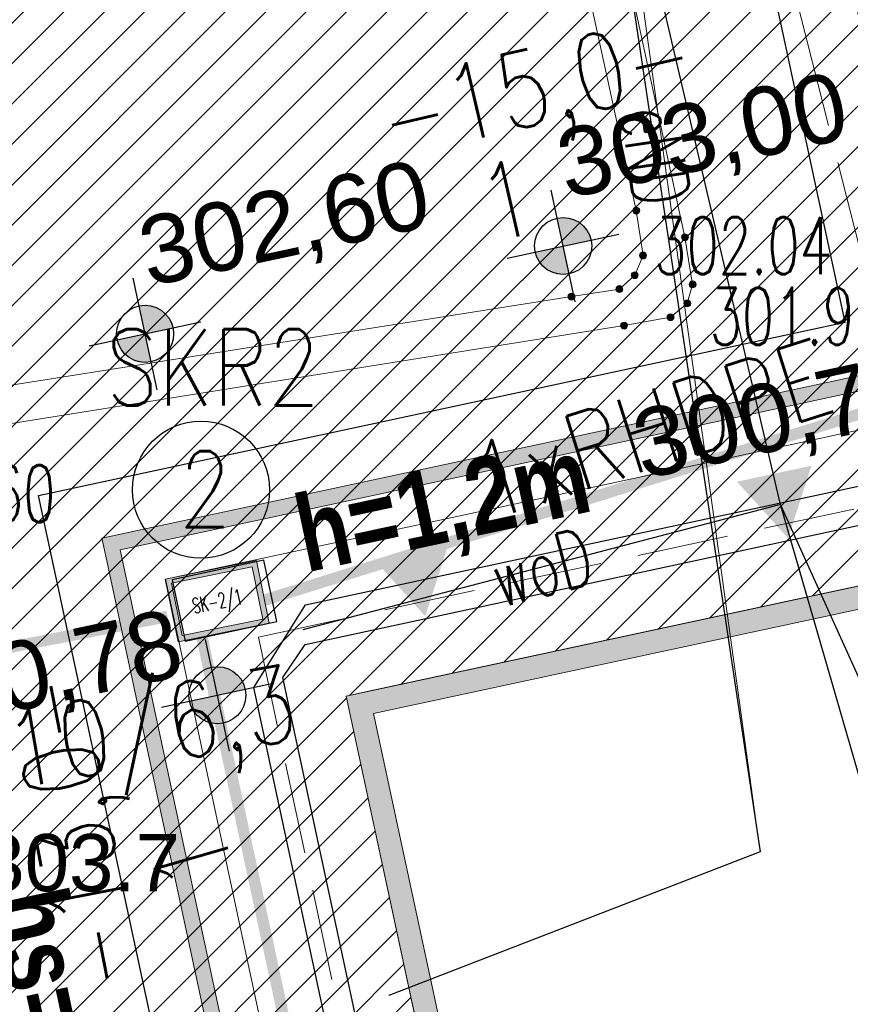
# Model space of a CAD drawing. Header units: metres. Extents: x 6567600 to 13135881, y 5574237 to 11149086.
# Tile 55 of 120: x 6567834 to 6567845, y 5574532 to 5574545. Entities that reach past the tile are written whole.
import ezdxf
from ezdxf.enums import TextEntityAlignment as Align

# ---------------------------------------------------------------- set-up
doc = ezdxf.new("R2010")
doc.units = ezdxf.units.M
doc.linetypes.add('zzzxref_260316$0$_MDCP$0$L_2_50', pattern=[2.5, 2, -0.5])
doc.linetypes.add('zzzxref_260316$0$PR1183 Chorzów Metalowców V09_TT$0$Krawędzie ukryte', pattern=[1.7, 1.2, -0.5])
for name, color, linetype, lineweight in [('SEL_do_likwidacji', 1, 'likwidacja1', 15), ('SEL_OPIS_legenda', 7, 'Continuous', 18), ('SEL_sieci_kable_nN', 1, 'SEL_eN', 30), ('SEN_kanalizacja_kablowa', 30, 'SEN_t', 20), ('SEN_kanalizacja_kablowa_studnie', 30, 'Continuous', 20), ('SEN_studnia_kablowa_typ', 30, 'Continuous', 20), ('zzzxref_260316$0$_MDCP$0$GES_PrzewodCieplowniczy', 212, 'Continuous', 18), ('zzzxref_260316$0$_MDCP$0$GES_PrzewodElektroenergetyczny', 1, 'Continuous', 18), ('zzzxref_260316$0$_MDCP$0$GES_PrzewodElektroenergetyczny_Projektowany', 7, 'Continuous', 18), ('zzzxref_260316$0$_MDCP$0$GES_Rzedna', 7, 'Continuous', 18), ('zzzxref_260316$0$_MDCP$0$OTRN', 7, 'Continuous', 13), ('zzzxref_260316$0$_MDCP$1$GES_PrzewodWodociagowy', 5, 'Continuous', 18), ('zzzxref_260316$0$_Tt_DO_LIKWIDACJI', 7, 'Continuous', 25)]:
    doc.layers.add(name, color=color, linetype=linetype, lineweight=lineweight)
doc.layers.add('SEL_sieci_kable_nN_oswietlenie', color=7, linetype='SEL_eNN', lineweight=30, true_color=0xff7a7a)
for name, color, linetype in [('SEN_atrybut_bloku1', 7, 'Continuous'), ('SEN_atrybut_bloku2', 9, 'Continuous'), ('zzzxref_260316$0$_MDCP$0$OTRN_O', 7, 'Continuous'), ('zzzxref_260316$0$PR1183 Chorzów Metalowców V09_TT$0$01FORMA - PZT - Inne obiekty', 7, 'Continuous'), ('zzzxref_260316$0$PR1183 Chorzów Metalowców V09_TT$0$FORMA - Arch 01 - PZT 1 Strefy', 7, 'Continuous'), ('zzzxref_260316$0$PR1183 Chorzów Metalowców V09_TT$0$FORMA - Arch 01 - PZT 2 Budynki', 7, 'Continuous'), ('zzzxref_260316$0$PR1183 Chorzów Metalowców V09_TT$0$FORMA - Arch 01 - PZT 2 Inne obiekty', 7, 'Continuous'), ('zzzxref_260316$0$PR1183 Chorzów Metalowców V09_TT$0$FORMA - Arch 01 - PZT-3 Ukształtowanie terenu', 7, 'Continuous'), ('zzzxref_260316$0$PR1183 Chorzów Metalowców V09_TT$0$FORMA - Arch 01 - PZT-3 Zagospodarowanie', 7, 'Continuous'), ('zzzxref_260316$0$PR1183 Chorzów Metalowców V09_TT$0$FORMA - Arch 01 - PZT-5 Opisy ogólne - Opisy szczegółowe', 7, 'Continuous')]:
    doc.layers.add(name, color=color, linetype=linetype)
doc.styles.add('ARIAL', font='ARIALN.TTF', dxfattribs={"width": 0.8})
doc.styles.add('ROMANS', font='romans.shx', dxfattribs={"width": 0.8})
doc.styles.add('zzzxref_260316$0$$TD_AUDIT_GENERATED_(9E133)', font='simplex.shx')
doc.styles.add('zzzxref_260316$0$$TD_AUDIT_GENERATED_(9E16A)', font='arial.ttf', dxfattribs={"width": 0.9})
doc.styles.add('zzzxref_260316$0$$TD_AUDIT_GENERATED_(B0E6E)', font='arial.ttf')
doc.styles.add('zzzxref_260316$0$$TD_AUDIT_GENERATED_(B0E76)', font='arial.ttf', dxfattribs={"width": 0.8})
doc.styles.add('zzzxref_260316$0$ROMANS', font='romans.shx', dxfattribs={"width": 0.9})
doc.linetypes.add('likwidacja1', pattern='A,0,-1,["X",ROMANS,S=0.6,R=0,X=-0.1,Y=-0.3],-1', length=2)
doc.linetypes.add('SEL_eN', pattern='A,5,["eN",ARIAL,S=1,R=0,X=1.8,Y=0.25],5', length=10)
doc.linetypes.add('SEL_eNN', pattern='A,5,["eNN",ARIAL,S=1,R=0,X=1.45,Y=0.25],5', length=10)
doc.linetypes.add('SEN_t', pattern='A,5,["t",ARIAL,S=1,R=0,X=2.1,Y=0.25],5', length=10)
doc.linetypes.add('zzzxref_260316$0$likwidacja1', pattern='A,0,-1,["X",zzzxref_260316$0$ROMANS,S=0.6,R=0,X=-0.1,Y=-0.3],-1', length=2)
doc.linetypes.add('zzzxref_260316$0$PR1183 Chorzów Metalowców V09_TT$0$Symbol (2)', pattern='A,0,[9,PR1183 ChorzĂłw MetalowcĂłw V091.Shx,S=0.007937,R=0,X=0,Y=0],-1,0', length=1)
doc.linetypes.add('zzzxref_260316$0$PR1183 Chorzów Metalowców V09_TT$0$X 1_2', pattern='A,0,[8,PR1183 ChorzĂłw MetalowcĂłw V091.Shx,S=0.039206,R=0,X=0,Y=0],-4.94,0', length=4.94)
pattern_1 = [(45, (0, 1.2501), (-0.265165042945, 0.265165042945), [])]

# ---------------------------------------------------------------- blocks, each defined once
blk = doc.blocks.new('zzzxref_260316$0$_MDCP$0$OTRN')
at = {"layer": 'zzzxref_260316$0$_MDCP$0$OTRN', "color": 0, "const_width": 0.09}
blk.add_lwpolyline([(-0.045, 0, 1), (0.045, 0, 1)], format="xyb", close=True, dxfattribs=at)
at = {"layer": 'zzzxref_260316$0$_MDCP$0$OTRN_O', "color": 0, "style": 'zzzxref_260316$0$$TD_AUDIT_GENERATED_(9E16A)'}
blk.add_attdef('RZEDNA', (0.514, 0.515), '', height=1.5, dxfattribs=at)
blk = doc.blocks.new('zzzxref_260316$0$_MDCP$0$other_SUPS01_02')
at = {"linetype": 'Continuous', "lineweight": 13}
blk.add_hatch(color=0, dxfattribs=at).paths.add_polyline_path([(0, -0.091, 1), (0, 0.091, 1)])
at = {"color": 0, "linetype": 'Continuous', "lineweight": 13}
blk.add_circle((0, 0), 0.0906, dxfattribs=at)
blk = doc.blocks.new('zzzxref_260316$0$PR1183 Chorzów Metalowców V09_TT$0$Koty wysokościowe_24', base_point=(6567840.96, 5574541.105))
at = {"layer": 'zzzxref_260316$0$PR1183 Chorzów Metalowców V09_TT$0$FORMA - Arch 01 - PZT-3 Ukształtowanie terenu', "linetype": 'Continuous', "lineweight": 25}
for points in [[(6567840.96, 5574541.105), (6567841.326, 5574541.184), (6567841.268, 5574541.318), (6567841.163, 5574541.42), (6567841.027, 5574541.474), (6567840.881, 5574541.471)], [(6567840.96, 5574541.105), (6567840.593, 5574541.026), (6567840.651, 5574540.892), (6567840.756, 5574540.79), (6567840.892, 5574540.736), (6567841.038, 5574540.738)]]:
    blk.add_hatch(color=6, dxfattribs=at).paths.add_polyline_path(points)
at = {"layer": 'zzzxref_260316$0$PR1183 Chorzów Metalowców V09_TT$0$FORMA - Arch 01 - PZT-3 Ukształtowanie terenu', "color": 6, "linetype": 'Continuous', "lineweight": 25}
for p, q in [((6567841.117, 5574540.372), (6567840.802, 5574541.838)), ((6567840.226, 5574540.947), (6567841.693, 5574541.262))]:
    blk.add_line(p, q, dxfattribs=at)
blk.add_circle((6567840.96, 5574541.105), 0.375, dxfattribs=at)
at = {"layer": 'zzzxref_260316$0$PR1183 Chorzów Metalowców V09_TT$0$FORMA - Arch 01 - PZT-3 Ukształtowanie terenu', "color": 6, "lineweight": 25, "insert": (6567841.036, 5574541.559), "char_height": 0.9, "attachment_point": 7, "rotation": 12.1296, "style": 'zzzxref_260316$0$$TD_AUDIT_GENERATED_(B0E6E)'}
blk.add_mtext('\\A1;{\\pql;\\fArial|b0|i0|c238|p0;\\W1.000000;303,00}', dxfattribs=at)
blk = doc.blocks.new('zzzxref_260316$0$PR1183 Chorzów Metalowców V09_TT$0$Koty wysokościowe_23', base_point=(6567846.159, 5574538.576))
at = {"layer": 'zzzxref_260316$0$PR1183 Chorzów Metalowców V09_TT$0$FORMA - Arch 01 - PZT-3 Ukształtowanie terenu', "linetype": 'Continuous', "lineweight": 25}
for points in [[(6567846.159, 5574538.576), (6567846.525, 5574538.654), (6567846.467, 5574538.789), (6567846.362, 5574538.89), (6567846.226, 5574538.944), (6567846.08, 5574538.942)], [(6567846.159, 5574538.576), (6567845.792, 5574538.497), (6567845.85, 5574538.362), (6567845.955, 5574538.261), (6567846.091, 5574538.207), (6567846.238, 5574538.209)]]:
    blk.add_hatch(color=6, dxfattribs=at).paths.add_polyline_path(points)
at = {"layer": 'zzzxref_260316$0$PR1183 Chorzów Metalowców V09_TT$0$FORMA - Arch 01 - PZT-3 Ukształtowanie terenu', "color": 6, "linetype": 'Continuous', "lineweight": 25}
for p, q in [((6567846.316, 5574537.842), (6567846.001, 5574539.309)), ((6567845.426, 5574538.418), (6567846.892, 5574538.733))]:
    blk.add_line(p, q, dxfattribs=at)
blk.add_circle((6567846.159, 5574538.576), 0.375, dxfattribs=at)
at = {"layer": 'zzzxref_260316$0$PR1183 Chorzów Metalowców V09_TT$0$FORMA - Arch 01 - PZT-3 Ukształtowanie terenu', "color": 6, "lineweight": 25, "insert": (6567842.034, 5574537.876), "char_height": 0.9, "attachment_point": 7, "rotation": 12.1296, "style": 'zzzxref_260316$0$$TD_AUDIT_GENERATED_(B0E6E)'}
blk.add_mtext('\\A1;{\\pql;\\fArial|b0|i0|c238|p0;\\W1.000000;300,78}', dxfattribs=at)
blk = doc.blocks.new('zzzxref_260316$0$PR1183 Chorzów Metalowców V09_TT$0$Koty wysokościowe_22', base_point=(6567835.47, 5574539.951))
at = {"layer": 'zzzxref_260316$0$PR1183 Chorzów Metalowców V09_TT$0$FORMA - Arch 01 - PZT-3 Ukształtowanie terenu', "linetype": 'Continuous', "lineweight": 25}
for points in [[(6567835.47, 5574539.951), (6567835.837, 5574540.03), (6567835.779, 5574540.164), (6567835.674, 5574540.266), (6567835.538, 5574540.32), (6567835.391, 5574540.317)], [(6567835.47, 5574539.951), (6567835.104, 5574539.872), (6567835.162, 5574539.738), (6567835.267, 5574539.636), (6567835.403, 5574539.582), (6567835.549, 5574539.584)]]:
    blk.add_hatch(color=6, dxfattribs=at).paths.add_polyline_path(points)
at = {"layer": 'zzzxref_260316$0$PR1183 Chorzów Metalowców V09_TT$0$FORMA - Arch 01 - PZT-3 Ukształtowanie terenu', "color": 6, "linetype": 'Continuous', "lineweight": 25}
for p, q in [((6567835.628, 5574539.218), (6567835.313, 5574540.684)), ((6567834.737, 5574539.793), (6567836.204, 5574540.108))]:
    blk.add_line(p, q, dxfattribs=at)
blk.add_circle((6567835.47, 5574539.951), 0.375, dxfattribs=at)
at = {"layer": 'zzzxref_260316$0$PR1183 Chorzów Metalowców V09_TT$0$FORMA - Arch 01 - PZT-3 Ukształtowanie terenu', "color": 6, "lineweight": 25, "insert": (6567835.547, 5574540.405), "char_height": 0.9, "attachment_point": 7, "rotation": 12.1296, "style": 'zzzxref_260316$0$$TD_AUDIT_GENERATED_(B0E6E)'}
blk.add_mtext('\\A1;{\\pql;\\fArial|b0|i0|c238|p0;\\W1.000000;302,60}', dxfattribs=at)
blk = doc.blocks.new('zzzxref_260316$0$PR1183 Chorzów Metalowców V09_TT$0$Koty wysokościowe_21', base_point=(6567836.419, 5574535.206))
at = {"layer": 'zzzxref_260316$0$PR1183 Chorzów Metalowców V09_TT$0$FORMA - Arch 01 - PZT-3 Ukształtowanie terenu', "linetype": 'Continuous', "lineweight": 25}
for points in [[(6567836.419, 5574535.206), (6567836.786, 5574535.285), (6567836.728, 5574535.419), (6567836.623, 5574535.521), (6567836.487, 5574535.575), (6567836.341, 5574535.573)], [(6567836.419, 5574535.206), (6567836.053, 5574535.127), (6567836.111, 5574534.993), (6567836.216, 5574534.891), (6567836.352, 5574534.837), (6567836.498, 5574534.839)]]:
    blk.add_hatch(color=6, dxfattribs=at).paths.add_polyline_path(points)
at = {"layer": 'zzzxref_260316$0$PR1183 Chorzów Metalowców V09_TT$0$FORMA - Arch 01 - PZT-3 Ukształtowanie terenu', "color": 6, "linetype": 'Continuous', "lineweight": 25}
for p, q in [((6567836.577, 5574534.473), (6567836.262, 5574535.939)), ((6567835.686, 5574535.048), (6567837.153, 5574535.364))]:
    blk.add_line(p, q, dxfattribs=at)
blk.add_circle((6567836.419, 5574535.206), 0.375, dxfattribs=at)
at = {"layer": 'zzzxref_260316$0$PR1183 Chorzów Metalowców V09_TT$0$FORMA - Arch 01 - PZT-3 Ukształtowanie terenu', "color": 6, "lineweight": 25, "insert": (6567832.295, 5574534.506), "char_height": 0.9, "attachment_point": 7, "rotation": 12.1296, "style": 'zzzxref_260316$0$$TD_AUDIT_GENERATED_(B0E6E)'}
blk.add_mtext('\\A1;{\\pql;\\fArial|b0|i0|c238|p0;\\W1.000000;300,78}', dxfattribs=at)
blk = doc.blocks.new('zzzxref_260316$0$PR1183 Chorzów Metalowców V09_TT$0$Ściana_32', base_point=(6567834.904, 5574537.267))
at = {"layer": 'zzzxref_260316$0$PR1183 Chorzów Metalowców V09_TT$0$FORMA - Arch 01 - PZT 2 Inne obiekty', "linetype": 'Continuous', "lineweight": 13, "true_color": 0xbb77e3}
blk.add_hatch(color=191, dxfattribs=at).paths.add_polyline_path([(6567834.946, 5574537.072), (6567845.591, 5574487.545), (6567845.786, 5574487.587), (6567835.142, 5574537.114)])
at = {"layer": 'zzzxref_260316$0$PR1183 Chorzów Metalowców V09_TT$0$FORMA - Arch 01 - PZT 2 Inne obiekty', "color": 191, "linetype": 'Continuous', "lineweight": 13, "true_color": 0xbb77e3, "flags": 128}
for points in [[(6567834.946, 5574537.072), (6567845.591, 5574487.545)], [(6567845.786, 5574487.587), (6567835.142, 5574537.114)]]:
    blk.add_lwpolyline(points, dxfattribs=at)
blk = doc.blocks.new('zzzxref_260316$0$PR1183 Chorzów Metalowców V09_TT$0$Ściana_27', base_point=(6567838.111, 5574535.195))
at = {"layer": 'zzzxref_260316$0$PR1183 Chorzów Metalowców V09_TT$0$FORMA - Arch 01 - PZT 2 Budynki', "linetype": 'Continuous', "lineweight": 0, "true_color": 0x000000}
for points in [[(6567838.468, 5574534.965), (6567849.081, 5574537.246), (6567849.018, 5574537.539), (6567838.405, 5574535.258)], [(6567849.311, 5574537.602), (6567849.018, 5574537.539), (6567849.374, 5574537.309)], [(6567849.018, 5574537.539), (6567849.081, 5574537.246), (6567849.374, 5574537.309)]]:
    blk.add_hatch(color=18, dxfattribs=at).paths.add_polyline_path(points)
at = {"layer": 'zzzxref_260316$0$PR1183 Chorzów Metalowców V09_TT$0$FORMA - Arch 01 - PZT 2 Budynki', "color": 7, "linetype": 'Continuous', "lineweight": 18, "flags": 128}
for points in [[(6567849.018, 5574537.539), (6567838.405, 5574535.258)], [(6567849.374, 5574537.309), (6567849.311, 5574537.602)], [(6567838.468, 5574534.965), (6567849.374, 5574537.309)]]:
    blk.add_lwpolyline(points, dxfattribs=at)
blk = doc.blocks.new('zzzxref_260316$0$PR1183 Chorzów Metalowców V09_TT$0$Ściana_26', base_point=(6567845.811, 5574539.611))
at = {"layer": 'zzzxref_260316$0$PR1183 Chorzów Metalowców V09_TT$0$FORMA - Arch 01 - PZT 2 Inne obiekty', "linetype": 'Continuous', "lineweight": 13, "true_color": 0xbb77e3}
for points in [[(6567835.142, 5574537.114), (6567845.853, 5574539.416), (6567845.811, 5574539.611), (6567835.1, 5574537.309)], [(6567835.1, 5574537.309), (6567834.904, 5574537.267), (6567835.142, 5574537.114)], [(6567835.142, 5574537.114), (6567834.904, 5574537.267), (6567834.946, 5574537.072)]]:
    blk.add_hatch(color=191, dxfattribs=at).paths.add_polyline_path(points)
at = {"layer": 'zzzxref_260316$0$PR1183 Chorzów Metalowców V09_TT$0$FORMA - Arch 01 - PZT 2 Inne obiekty', "color": 191, "linetype": 'Continuous', "lineweight": 13, "true_color": 0xbb77e3, "flags": 128}
for points in [[(6567845.811, 5574539.611), (6567834.904, 5574537.267)], [(6567835.142, 5574537.114), (6567845.853, 5574539.416)], [(6567834.904, 5574537.267), (6567834.946, 5574537.072)]]:
    blk.add_lwpolyline(points, dxfattribs=at)
blk = doc.blocks.new('zzzxref_260316$0$PR1183 Chorzów Metalowców V09_TT$0$Ściana_25', base_point=(6567844.074, 5574547.691))
at = {"layer": 'zzzxref_260316$0$PR1183 Chorzów Metalowców V09_TT$0$FORMA - Arch 01 - PZT 2 Inne obiekty', "linetype": 'Continuous', "lineweight": 13, "true_color": 0xbb77e3}
for points in [[(6567846.006, 5574539.653), (6567844.27, 5574547.733), (6567844.074, 5574547.691), (6567845.811, 5574539.611)], [(6567846.006, 5574539.653), (6567845.811, 5574539.611), (6567846.048, 5574539.458)], [(6567845.811, 5574539.611), (6567845.853, 5574539.416), (6567846.048, 5574539.458)]]:
    blk.add_hatch(color=191, dxfattribs=at).paths.add_polyline_path(points)
at = {"layer": 'zzzxref_260316$0$PR1183 Chorzów Metalowców V09_TT$0$FORMA - Arch 01 - PZT 2 Inne obiekty', "color": 191, "linetype": 'Continuous', "lineweight": 13, "true_color": 0xbb77e3, "flags": 128}
for points in [[(6567846.048, 5574539.458), (6567844.27, 5574547.733)], [(6567844.074, 5574547.691), (6567845.811, 5574539.611)], [(6567846.048, 5574539.458), (6567845.853, 5574539.416)]]:
    blk.add_lwpolyline(points, dxfattribs=at)
blk = doc.blocks.new('zzzxref_260316$0$PR1183 Chorzów Metalowców V09_TT$0$Ściana_10', base_point=(6567853.217, 5574464.912))
at = {"layer": 'zzzxref_260316$0$PR1183 Chorzów Metalowców V09_TT$0$FORMA - Arch 01 - PZT 2 Budynki', "linetype": 'Continuous', "lineweight": 0, "true_color": 0x000000}
for points in [[(6567838.405, 5574535.258), (6567838.111, 5574535.195), (6567838.468, 5574534.965)], [(6567838.468, 5574534.965), (6567838.111, 5574535.195), (6567838.174, 5574534.902)], [(6567853.447, 5574465.269), (6567838.468, 5574534.965), (6567838.174, 5574534.902), (6567853.154, 5574465.205)]]:
    blk.add_hatch(color=18, dxfattribs=at).paths.add_polyline_path(points)
at = {"layer": 'zzzxref_260316$0$PR1183 Chorzów Metalowców V09_TT$0$FORMA - Arch 01 - PZT 2 Budynki', "color": 7, "linetype": 'Continuous', "lineweight": 18, "flags": 128}
for points in [[(6567838.111, 5574535.195), (6567838.405, 5574535.258)], [(6567838.111, 5574535.195), (6567853.154, 5574465.205)], [(6567853.447, 5574465.269), (6567838.468, 5574534.965)]]:
    blk.add_lwpolyline(points, dxfattribs=at)
blk = doc.blocks.new('zzzxref_260316')
at = {"layer": 'zzzxref_260316$0$PR1183 Chorzów Metalowców V09_TT$0$FORMA - Arch 01 - PZT 1 Strefy', "linetype": 'Continuous', "lineweight": 0, "true_color": 0x577933}
h = blk.add_hatch(dxfattribs=at)
h.set_pattern_fill('ANSI31', color=77, scale=3, style=0)
h.set_pattern_definition(pattern_1)
h.paths.add_polyline_path([(6567829, 5574518.49), (6567842.398, 5574472.369), (6567844.165, 5574472.882), (6567846.931, 5574463.362), (6567846.967, 5574485.722), (6567835.736, 5574537.98), (6567846.642, 5574540.324), (6567844.864, 5574548.6), (6567918.571, 5574564.441), (6567935.605, 5574485.184), (6567930.975, 5574478.018), (6567931.227, 5574476.845), (6567933.57, 5574477.348, 0.216609), (6567938.884, 5574481.335), (6567921.55, 5574569.11), (6567849.267, 5574552.203), (6567830.11, 5574547.72)])
at = {"layer": 'zzzxref_260316$0$PR1183 Chorzów Metalowców V09_TT$0$FORMA - Arch 01 - PZT 1 Strefy', "linetype": 'Continuous', "lineweight": 0, "true_color": 0x606060}
h = blk.add_hatch(dxfattribs=at)
h.set_pattern_fill('ANSI31', color=251, scale=3, style=0)
h.set_pattern_definition(pattern_1)
h.paths.add_polyline_path([(6567846.973, 5574485.693), (6567846.931, 5574463.362), (6567848.531, 5574463.359), (6567848.555, 5574478.334), (6567851.261, 5574465.742), (6567853.217, 5574466.162), (6567838.111, 5574536.445), (6567849.018, 5574538.789), (6567847.239, 5574547.065), (6567909.194, 5574560.38), (6567910.929, 5574560.753), (6567916.794, 5574562.013), (6567918.527, 5574553.947), (6567922.645, 5574534.785), (6567924.844, 5574535.257), (6567920.284, 5574556.473), (6567918.571, 5574564.441), (6567844.864, 5574548.6), (6567846.642, 5574540.324), (6567835.736, 5574537.98)])
at = {"layer": 'zzzxref_260316$0$PR1183 Chorzów Metalowców V09_TT$0$FORMA - Arch 01 - PZT 2 Budynki', "linetype": 'Continuous', "lineweight": 5}
for points in [[(6567843.243, 5574539.26), (6567843.914, 5574538.518), (6567844.221, 5574539.47)], [(6567838.478, 5574538.236), (6567839.149, 5574537.494), (6567839.456, 5574538.446)]]:
    blk.add_hatch(color=7, dxfattribs=at).paths.add_polyline_path(points)
at = {"layer": 'zzzxref_260316$0$_MDCP$0$GES_PrzewodCieplowniczy', "color": 212, "linetype": 'Continuous', "lineweight": 18}
for points in [[(6567835.395, 5574577.254), (6567835.56, 5574576.27), (6567841.12, 5574549.13), (6567842.56, 5574542.47), (6567842.66, 5574541.85), (6567842.59, 5574541.6), (6567842.37, 5574541.42), (6567841.76, 5574541.31), (6567832.56, 5574539.84), (6567831.99, 5574539.72), (6567831.81, 5574539.63), (6567831.65, 5574539.49), (6567831.8, 5574538.65), (6567833.77, 5574527.9), (6567835.97, 5574516.03), (6567836.07, 5574515.32), (6567836.27, 5574514.58), (6567838.64, 5574502.84), (6567840.62, 5574493.53)], [(6567840.21, 5574493.42), (6567838.21, 5574503.22), (6567835.81, 5574514.93), (6567835.68, 5574515.72), (6567835.53, 5574516.45), (6567833.32, 5574528.21), (6567831.32, 5574539.11), (6567831.19, 5574539.86), (6567831.31, 5574540.06), (6567831.53, 5574540.16), (6567832.13, 5574540.28), (6567841.07, 5574541.69), (6567841.7, 5574541.79), (6567841.9, 5574541.97), (6567842.01, 5574542.23), (6567841.92, 5574542.82), (6567840.56, 5574549.05), (6567834.9, 5574576.29), (6567834.74, 5574576.8), (6567834.714, 5574577.126)]]:
    blk.add_lwpolyline(points, dxfattribs=at)
at = {"layer": 'zzzxref_260316$0$_MDCP$0$GES_PrzewodElektroenergetyczny', "color": 1, "linetype": 'Continuous', "lineweight": 18, "flags": 128}
for points in [[(6567839.429, 5574557.634), (6567843.814, 5574538.959), (6567847.225, 5574531.413), (6567849.054, 5574530.594), (6567849.634, 5574529.929), (6567849.99, 5574528.845), (6567850.111, 5574525.986), (6567849.4, 5574523.295), (6567833.849, 5574501.642), (6567833.428, 5574500.948), (6567842.057, 5574466.646), (6567837.363, 5574465.727), (6567836.904, 5574465.072), (6567825.838, 5574462.038), (6567824.032, 5574462.668), (6567814.032, 5574503.304), (6567812.705, 5574511.261)], [(6567838.673, 5574532.515), (6567843.546, 5574534.399), (6567841.187, 5574550.146), (6567840.856, 5574552.357), (6567840.441, 5574553.323), (6567838.664, 5574557.463)]]:
    blk.add_lwpolyline(points, dxfattribs=at)
at = {"layer": 'zzzxref_260316$0$_MDCP$0$GES_PrzewodElektroenergetyczny_Projektowany', "color": 1, "linetype": 'zzzxref_260316$0$_MDCP$0$L_2_50', "lineweight": 18, "flags": 128}
blk.add_lwpolyline([(6567968.757, 5574418.447), (6567965.79, 5574417.788), (6567964.269, 5574419.682), (6567962.444, 5574428.423), (6567960.927, 5574438.382), (6567955.785, 5574440.828), (6567943.735, 5574448.879), (6567937.061, 5574453.287), (6567929.241, 5574458.206), (6567924.301, 5574460.739), (6567918.598, 5574463.02), (6567911.377, 5574464.921), (6567904.643, 5574465.783), (6567895.738, 5574466.364), (6567887.791, 5574468.949), (6567886.282, 5574470.192), (6567885.356, 5574472.785), (6567880.925, 5574493.141), (6567879.016, 5574496.438), (6567878.444, 5574499.11), (6567874.34, 5574499.268), (6567872.908, 5574505.876), (6567870.567, 5574509.67), (6567868.305, 5574511.329), (6567862.172, 5574511.906), (6567852.994, 5574510.772), (6567850.203, 5574522.019), (6567848.1, 5574529.505), (6567843.148, 5574549.062), (6567840.304, 5574561.676)], dxfattribs=at)
at = {"layer": 'zzzxref_260316$0$_MDCP$1$GES_PrzewodWodociagowy', "color": 5, "linetype": 'Continuous', "lineweight": 18, "flags": 128}
for points in [[(6567843.814, 5574538.959), (6567837.542, 5574537.313)], [(6567852.51, 5574508.806), (6567843.814, 5574538.959)]]:
    blk.add_lwpolyline(points, dxfattribs=at)
at = {"layer": 'zzzxref_260316$0$_Tt_DO_LIKWIDACJI', "linetype": 'zzzxref_260316$0$likwidacja1', "lineweight": 20}
blk.add_lwpolyline([(6567837.542, 5574537.313), (6567843.814, 5574538.959), (6567852.51, 5574508.806)], dxfattribs=at)
at = {"layer": 'zzzxref_260316$0$PR1183 Chorzów Metalowców V09_TT$0$01FORMA - PZT - Inne obiekty', "color": 1, "linetype": 'zzzxref_260316$0$PR1183 Chorzów Metalowców V09_TT$0$X 1_2', "lineweight": 25}
for p, q in [((6567843.814, 5574538.959), (6567841.285, 5574549.728)), ((6567841.284, 5574549.502), (6567843.546, 5574534.399)), ((6567847.225, 5574531.413), (6567843.814, 5574538.959)), ((6567843.546, 5574534.399), (6567838.673, 5574532.515))]:
    blk.add_line(p, q, dxfattribs=at)
at = {"layer": 'zzzxref_260316$0$PR1183 Chorzów Metalowców V09_TT$0$01FORMA - PZT - Inne obiekty', "color": 5, "linetype": 'zzzxref_260316$0$PR1183 Chorzów Metalowców V09_TT$0$X 1_2', "lineweight": 25}
for p, q in [((6567843.814, 5574538.959), (6567837.542, 5574537.313)), ((6567852.676, 5574508.318), (6567843.814, 5574538.959))]:
    blk.add_line(p, q, dxfattribs=at)
at = {"layer": 'zzzxref_260316$0$PR1183 Chorzów Metalowców V09_TT$0$FORMA - Arch 01 - PZT 1 Strefy', "color": 71, "linetype": 'Continuous', "lineweight": 13, "true_color": 0xaff266}
for p, q in [((6567835.736, 5574537.98), (6567846.642, 5574540.324)), ((6567846.967, 5574485.722), (6567835.736, 5574537.98))]:
    blk.add_line(p, q, dxfattribs=at)
at = {"layer": 'zzzxref_260316$0$PR1183 Chorzów Metalowców V09_TT$0$FORMA - Arch 01 - PZT 1 Strefy', "color": 9, "linetype": 'Continuous', "lineweight": 13}
for p, q in [((6567846.642, 5574540.324), (6567835.736, 5574537.98)), ((6567838.111, 5574536.445), (6567849.018, 5574538.789)), ((6567835.736, 5574537.98), (6567846.973, 5574485.693)), ((6567853.217, 5574466.162), (6567838.111, 5574536.445))]:
    blk.add_line(p, q, dxfattribs=at)
at = {"layer": 'zzzxref_260316$0$PR1183 Chorzów Metalowców V09_TT$0$FORMA - Arch 01 - PZT 1 Strefy', "color": 254, "linetype": 'Continuous', "lineweight": 0, "true_color": 0xe3cfb5}
for p, q in [((6567849.018, 5574538.789), (6567838.111, 5574536.445)), ((6567838.111, 5574536.445), (6567853.217, 5574466.162))]:
    blk.add_line(p, q, dxfattribs=at)
at = {"layer": 'zzzxref_260316$0$PR1183 Chorzów Metalowców V09_TT$0$FORMA - Arch 01 - PZT-3 Zagospodarowanie', "color": 7, "linetype": 'Continuous', "lineweight": 18}
for p, q in [((6567846.642, 5574540.324), (6567835.736, 5574537.98)), ((6567835.736, 5574537.98), (6567846.967, 5574485.722))]:
    blk.add_line(p, q, dxfattribs=at)
at = {"layer": 'zzzxref_260316$0$PR1183 Chorzów Metalowców V09_TT$0$FORMA - Arch 01 - PZT-3 Zagospodarowanie', "color": 8, "linetype": 'zzzxref_260316$0$PR1183 Chorzów Metalowców V09_TT$0$Krawędzie ukryte', "lineweight": 13}
for q in [(6567847.83, 5574539.557), (6567854.877, 5574453.846)]:
    blk.add_line((6567836.958, 5574537.22), q, dxfattribs=at)
at = {"layer": 'zzzxref_260316$0$PR1183 Chorzów Metalowców V09_TT$0$FORMA - Arch 01 - PZT-3 Zagospodarowanie', "color": 7, "linetype": 'zzzxref_260316$0$PR1183 Chorzów Metalowców V09_TT$0$Symbol (2)', "lineweight": 25, "flags": 128}
blk.add_lwpolyline([(6567842.025, 5574480.61), (6567845.16, 5574487.482), (6567834.071, 5574539.077), (6567844.662, 5574541.354), (6567842.864, 5574549.721), (6567919.652, 5574566.225), (6567931.425, 5574511.447)], dxfattribs=at)
at = {"layer": 'zzzxref_260316$0$PR1183 Chorzów Metalowców V09_TT$0$FORMA - Arch 01 - PZT-3 Zagospodarowanie', "color": 7, "linetype": 'Continuous', "lineweight": 25, "flags": 128}
blk.add_lwpolyline([(6567835.824, 5574537.97), (6567835.997, 5574537.167), (6567837.202, 5574537.426), (6567837.029, 5574538.229)], close=True, dxfattribs=at)
at = {"layer": 'zzzxref_260316$0$_MDCP$0$GES_Rzedna', "color": 212, "linetype": 'Continuous', "xscale": 0.5, "yscale": 0.5, "zscale": 0.5}
for p in [(6567841.92, 5574542.82), (6567842.56, 5574542.47), (6567842.01, 5574542.23), (6567841.9, 5574541.97), (6567841.7, 5574541.79), (6567842.66, 5574541.85), (6567841.07, 5574541.69), (6567842.59, 5574541.6), (6567842.37, 5574541.42), (6567841.76, 5574541.31)]:
    blk.add_blockref('zzzxref_260316$0$_MDCP$0$other_SUPS01_02', p, dxfattribs=at)
at = {"layer": 'zzzxref_260316$0$_MDCP$0$OTRN', "color": 14, "xscale": 0.5, "yscale": 0.5, "zscale": 0.5}
blk.add_blockref('zzzxref_260316$0$_MDCP$0$OTRN', (6567833.049, 5574533.626, 303.712), dxfattribs=at).add_auto_attribs({'RZEDNA': '303.7'})
at = {"layer": 'zzzxref_260316$0$PR1183 Chorzów Metalowców V09_TT$0$FORMA - Arch 01 - PZT 2 Budynki', "color": 7, "lineweight": 18}
for name, p in [('zzzxref_260316$0$PR1183 Chorzów Metalowców V09_TT$0$Ściana_27', (6567838.111, 5574536.445)), ('zzzxref_260316$0$PR1183 Chorzów Metalowców V09_TT$0$Ściana_10', (6567853.217, 5574466.162))]:
    blk.add_blockref(name, p, dxfattribs=at)
at = {"layer": 'zzzxref_260316$0$PR1183 Chorzów Metalowców V09_TT$0$FORMA - Arch 01 - PZT 2 Inne obiekty', "color": 191, "lineweight": 13, "true_color": 0xbb77e3}
for name, p in [('zzzxref_260316$0$PR1183 Chorzów Metalowców V09_TT$0$Ściana_25', (6567844.074, 5574548.941)), ('zzzxref_260316$0$PR1183 Chorzów Metalowców V09_TT$0$Ściana_26', (6567845.811, 5574540.861)), ('zzzxref_260316$0$PR1183 Chorzów Metalowców V09_TT$0$Ściana_32', (6567834.904, 5574538.517))]:
    blk.add_blockref(name, p, dxfattribs=at)
at = {"layer": 'zzzxref_260316$0$PR1183 Chorzów Metalowców V09_TT$0$FORMA - Arch 01 - PZT-3 Ukształtowanie terenu', "color": 6, "lineweight": 25}
for name, p in [('zzzxref_260316$0$PR1183 Chorzów Metalowców V09_TT$0$Koty wysokościowe_24', (6567840.96, 5574542.355)), ('zzzxref_260316$0$PR1183 Chorzów Metalowców V09_TT$0$Koty wysokościowe_22', (6567835.47, 5574541.201)), ('zzzxref_260316$0$PR1183 Chorzów Metalowców V09_TT$0$Koty wysokościowe_23', (6567846.159, 5574539.826)), ('zzzxref_260316$0$PR1183 Chorzów Metalowców V09_TT$0$Koty wysokościowe_21', (6567836.419, 5574536.456))]:
    blk.add_blockref(name, p, dxfattribs=at)
at = {"layer": 'zzzxref_260316$0$_MDCP$0$GES_PrzewodElektroenergetyczny', "color": 1, "lineweight": 15, "style": 'zzzxref_260316$0$$TD_AUDIT_GENERATED_(9E133)', "width": 0.66}
blk.add_text('eND', height=0.75, rotation=-81.5, dxfattribs=at).set_placement((6567842.176, 5574543.542), align=Align.MIDDLE_CENTER)
at = {"layer": 'zzzxref_260316$0$_MDCP$0$GES_Rzedna', "color": 212, "lineweight": 15, "style": 'zzzxref_260316$0$$TD_AUDIT_GENERATED_(9E133)', "width": 0.66}
for s, p in [('302.04', (6567842.156, 5574542.358)), ('301.98', (6567842.883, 5574541.432)), ('301.60', (6567831.96, 5574539.102))]:
    blk.add_text(s, height=0.75, dxfattribs=at).set_placement(p, align=Align.MIDDLE_LEFT)
at = {"layer": 'zzzxref_260316$0$_MDCP$1$GES_PrzewodWodociagowy', "color": 5, "lineweight": 15, "style": 'zzzxref_260316$0$$TD_AUDIT_GENERATED_(9E133)', "width": 0.66}
blk.add_text('woD', height=0.75, rotation=-345.3, dxfattribs=at).set_placement((6567840.678, 5574538.136), align=Align.MIDDLE_CENTER)
at = {"layer": 'zzzxref_260316$0$PR1183 Chorzów Metalowców V09_TT$0$FORMA - Arch 01 - PZT-5 Opisy ogólne - Opisy szczegółowe', "color": 7, "linetype": 'Continuous', "lineweight": 5, "insert": (6567837.63, 5574537.846), "char_height": 1, "attachment_point": 7, "rotation": 12.1296, "style": 'zzzxref_260316$0$$TD_AUDIT_GENERATED_(B0E76)'}
blk.add_mtext('\\A1;{\\pql;\\fArial|b1|i0|c238|p0;\\W0.800000;h=\\fArial|b1|i0|c238|p0;\\W0.800000;1\\fArial|b1|i0|c238|p0;\\W0.800000;,\\fArial|b1|i0|c238|p0;\\W0.800000;2\\fArial|b1|i0|c238|p0;\\W0.800000;m}', dxfattribs=at)
at = {"layer": 'zzzxref_260316$0$PR1183 Chorzów Metalowców V09_TT$0$FORMA - Arch 01 - PZT-5 Opisy ogólne - Opisy szczegółowe', "color": 154, "linetype": 'Continuous', "lineweight": 13, "insert": (6567833.207, 5574533.737), "char_height": 1, "attachment_point": 7, "rotation": 282.1296, "style": 'zzzxref_260316$0$$TD_AUDIT_GENERATED_(B0E76)'}
blk.add_mtext('\\A1;{\\pql;\\fArial|b1|i0|c238|p0;\\W0.800000;hs=\\fArial|b1|i0|c238|p0;\\W0.800000;1\\fArial|b1|i0|c238|p0;\\W0.800000;,\\fArial|b1|i0|c238|p0;\\W0.800000;1\\fArial|b1|i0|c238|p0;\\W0.800000; m}', dxfattribs=at)
blk = doc.blocks.new('studnia_SK2_1')
at = {"linetype": 'Continuous'}
h = blk.add_hatch(color=256, dxfattribs=at)
h.paths.add_polyline_path([(-0.61, 0.84), (-0.61, 0), (0.61, 0), (0.61, 0.84)])
h.paths.add_polyline_path([(0.54, 0.77), (0.54, 0.07), (-0.54, 0.07), (-0.54, 0.77)], flags=16)
for points in [[(-0.61, 0.84), (0.61, 0.84), (0.61, 0), (-0.61, 0)], [(-0.54, 0.77), (0.54, 0.77), (0.54, 0.07), (-0.54, 0.07)]]:
    blk.add_lwpolyline(points, close=True, dxfattribs=at)
at = {"linetype": 'Continuous', "flags": 128}
for points in [[(-0.61, 0.84), (0.61, 0.84), (0.61, 0), (-0.61, 0), (-0.61, 0.84)], [(-0.54, 0.77), (0.54, 0.77), (0.54, 0.07), (-0.54, 0.07), (-0.54, 0.77)]]:
    blk.add_lwpolyline(points, dxfattribs=at)
at = {"layer": 'SEN_atrybut_bloku1', "style": 'ROMANS', "width": 0.6, "flags": 8}
blk.add_attdef('TYP', text='', height=1, dxfattribs=at).set_placement((0, 0.94), align=Align.CENTER)
at = {"layer": 'SEN_atrybut_bloku2', "style": 'ROMANS', "width": 0.6, "flags": 8}
for tag, p in [('OPIS1', (0, -0.85)), ('OPIS2', (0, -1.7))]:
    blk.add_attdef(tag, text='', height=0.75, dxfattribs=at).set_placement(p, align=Align.CENTER)
at = {"layer": 'SEN_studnia_kablowa_typ', "color": 0, "style": 'ROMANS', "width": 0.6}
blk.add_text('SK-2/1', height=0.2, dxfattribs=at).set_placement((0, 0.42), align=Align.MIDDLE_CENTER)

msp = doc.modelspace()

# ---------------------------------------------------------------- linework, layer by layer
at = {"layer": 'SEL_do_likwidacji'}
for points in [[(6567838.673, 5574532.515), (6567843.546, 5574534.399), (6567841.195, 5574551.383)], [(6567841.151, 5574550.302), (6567843.814, 5574538.959), (6567847.225, 5574531.413), (6567849.075, 5574530.57), (6567849.655, 5574529.864), (6567849.99, 5574528.845), (6567850.111, 5574525.986), (6567849.379, 5574523.265), (6567833.831, 5574501.613)]]:
    msp.add_lwpolyline(points, dxfattribs=at)
at = {"layer": 'SEL_OPIS_legenda', "lineweight": 30, "ltscale": 0.5}
msp.add_circle((6567836.204, 5574539.154), 0.9, dxfattribs=at)
at = {"layer": 'SEL_sieci_kable_nN', "ltscale": 0.5}
msp.add_lwpolyline([(6567845.501, 5574476.669), (6567849.969, 5574477.63), (6567837.277, 5574536.687), (6567837.573, 5574537.121), (6567847.512, 5574539.262), (6567847.793, 5574539.731), (6567846.761, 5574544.533), (6567846.944, 5574544.716), (6567847.709, 5574544.88)], dxfattribs=at)
at = {"layer": 'SEL_sieci_kable_nN_oswietlenie', "ltscale": 0.8}
msp.add_lwpolyline([(6567894.56, 5574480.357), (6567894.56, 5574480.357), (6567883.047, 5574477.935), (6567882.979, 5574471.641), (6567852.785, 5574465.28), (6567852.079, 5574465.916), (6567836.897, 5574536.557), (6567837.577, 5574537.642), (6567847.042, 5574539.675), (6567847.398, 5574540.343), (6567846.492, 5574544.512), (6567846.812, 5574544.873), (6567847.671, 5574545.057)], dxfattribs=at)
at = {"layer": 'SEN_kanalizacja_kablowa', "ltscale": 0.8, "const_width": 0.15}
for points in [[(6567848.481, 5574541.285), (6567837.037, 5574537.704)], [(6567835.764, 5574537.49), (6567830.79, 5574536.517)], [(6567846.654, 5574488.658), (6567836.217, 5574537.221)]]:
    msp.add_lwpolyline(points, dxfattribs=at)

# ---------------------------------------------------------------- block references
at = {"ltscale": 0.5}
msp.add_blockref('zzzxref_260316', (0, 0), dxfattribs=at)
at = {"layer": 'SEN_kanalizacja_kablowa_studnie', "rotation": 11.50604517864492}
msp.add_blockref('studnia_SK2_1', (6567836.501, 5574537.279), dxfattribs=at)

# ---------------------------------------------------------------- texts
at = {"layer": 'SEL_OPIS_legenda', "lineweight": 30, "style": 'ROMANS', "width": 0.8}
for s, rotation, p in [('-15,0-', 13.0848, (6567838.678, 5574543.494)), ('1', 13.0848, (6567840.004, 5574542.395)), ('1xRHDPE 110/6,3', 17.5929, (6567839.965, 5574538.741)), ('2xRHDPE 110/6,3', 9.9367, (6567827.767, 5574534.176)), ('-13,0-', 100.8754, (6567835.417, 5574532.681)), ('1', 106.0773, (6567836.663, 5574534.09))]:
    msp.add_text(s, height=1, rotation=rotation, dxfattribs=at).set_placement(p)
for s, p in [('SKR2', (6567834.955, 5574540.261)), ('2', (6567835.915, 5574538.661))]:
    msp.add_text(s, height=1, dxfattribs=at).set_placement(p)

doc.saveas('drawing.dxf')
